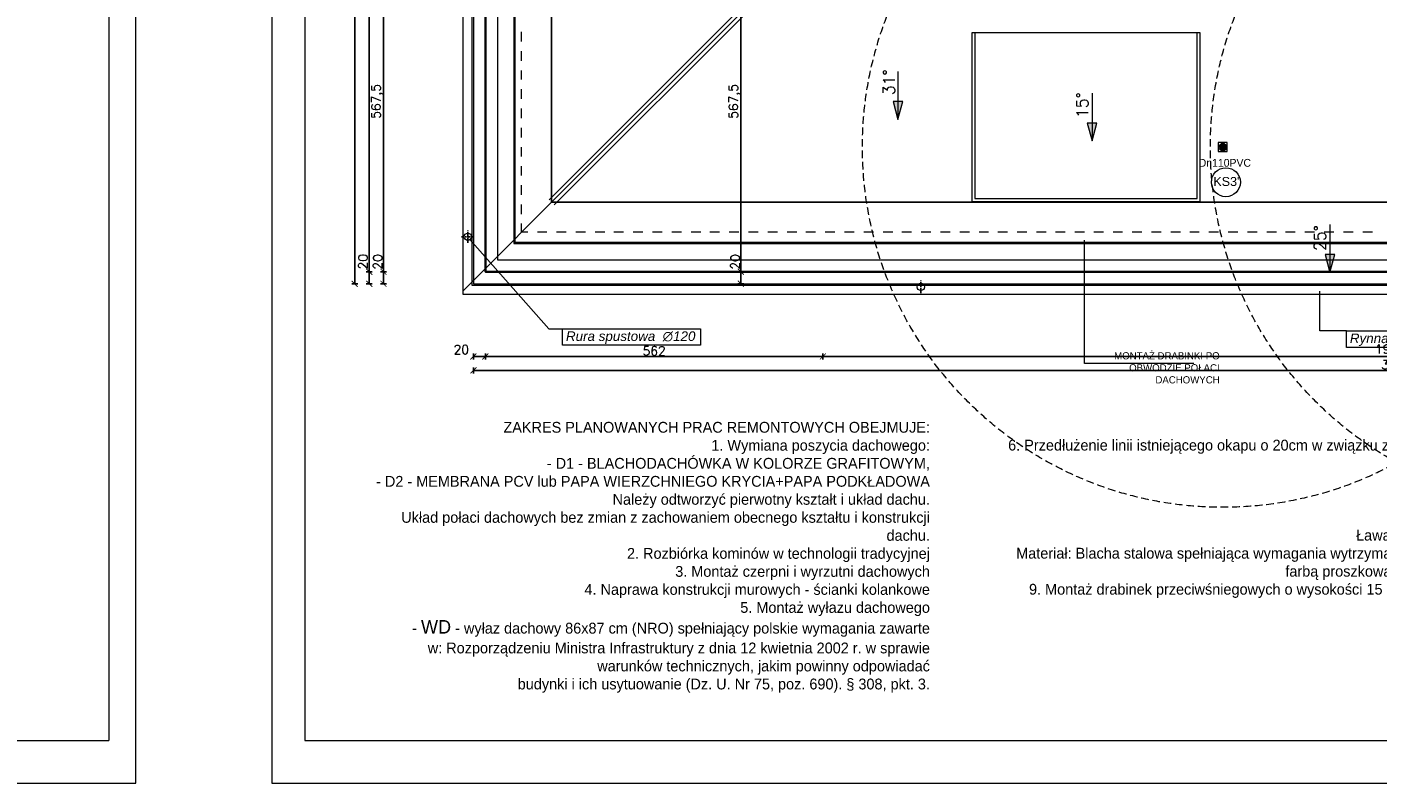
# Model space of a CAD drawing. Header units: millimetres. Extents: x -740 to 33545, y 5178 to 22494.
# Tile 67 of 250: x 12593 to 14840, y 5178 to 6437. Entities that reach past the tile are written whole.
import ezdxf
from ezdxf.lldxf.tags import DXFTag

# ---------------------------------------------------------------- set-up
doc = ezdxf.new("R2010")
doc.units = ezdxf.units.MM
doc.header["$MEASUREMENT"] = 0
for name, pattern in [('AUSGEZOGEN', [0]), ('DASH2', [19.05, 12.7, -6.35]), ('STRICHPUNKTX2', [2, 1, -0.5, 0, -0.5])]:
    doc.linetypes.add(name, pattern=pattern)
doc.layers.get('Defpoints').update_dxf_attribs({"color": 252})
doc.layers.add('_B___I__', color=252, linetype='AUSGEZOGEN')
for name, color, linetype, lineweight in [('_IS_EKO_KS_Opis_piony', 7, 'Continuous', 15), ('_IS_EKO_KS_prow_w_bruzdach', 16, 'Continuous', 35), ('_IS_EKO_opis', 7, 'Continuous', 18), ('A_l.przerywana', 252, 'ICAD_ISO03W100', 9), ('A_l.widokowa', 252, 'Continuous', 18), ('A_wymiarowanie', 252, 'Continuous', 9), ('l. przerywana', 252, 'ICAD_ISO03W100', 9), ('l.przerywana', 252, 'ICAD_ISO03W100', 5), ('l.widokowa', 252, 'Continuous', 15), ('linia opisowa', 252, 'Continuous', 9), ('Nowe_820-G Rysunki Obrazki_Nr_piĂłra__23', 252, 'Continuous', 15), ('wymiarowanie', 252, 'Continuous', 9)]:
    doc.layers.add(name, color=color, linetype=linetype, lineweight=lineweight)
doc.styles.add('Arial$001H0', font='SIMPLEX')
doc.styles.add('styl1', font='arial.ttf', dxfattribs={"height": 15})
doc.styles.add('styl2', font='simplex.shx')
doc.styles.add('TEKST WYMIAROWY', font='romans.shx', dxfattribs={"width": 0.6})
tags = doc.linetypes.add('ICAD_ISO03W100', pattern=[30, 12, -18]).pattern_tags.tags
tags[6:7] = [DXFTag(74, 4), DXFTag(75, 0), DXFTag(340, '0'), DXFTag(46, 1.0), DXFTag(50, 0.0), DXFTag(44, 0.0), DXFTag(45, 0.0)]
tags[4:5] = [DXFTag(74, 4), DXFTag(75, 0), DXFTag(340, '0'), DXFTag(46, 1.0), DXFTag(50, 0.0), DXFTag(44, 0.0), DXFTag(45, 0.0)]
doc.dimstyles.new('Kopia I_1.100', dxfattribs={"dimtxt": 15, "dimasz": 10, "dimexe": 5, "dimexo": 1, "dimgap": 1.5, "dimtad": 1, "dimdec": 1, "dimrnd": 0.5, "dimtxsty": 'styl2', "dimblk": 'ARCHTICK', "dimcen": 5, "dimadec": 0, "dimazin": 0, "dimtfac": 1, "dimtdec": 1, "dimtmove": 0, "dimatfit": 3, "dimldrblk": 'ARCHTICK', "dimfxl": 0, "dimarcsym": 0})

# ---------------------------------------------------------------- blocks, each defined once
blk = doc.blocks.new('_ArchTick')
at = {"color": 0, "linetype": 'ByBlock', "const_width": 0.15}
blk.add_lwpolyline([(-0.5, -0.5), (0.5, 0.5)], dxfattribs=at)
blk = doc.blocks.new('*D1789')
at = {"layer": 'Defpoints', "color": 0}
for p in [(13917.8, 6597.2), (13781.2, 6029.8), (13808.4, 6029.8)]:
    blk.add_point(p, dxfattribs=at)
at = {"layer": 'wymiarowanie', "color": 0, "lineweight": -2}
for p, q in [((13786.2, 6597.2), (13776.2, 6597.2)), ((13781.2, 6597.2), (13781.2, 6029.8)), ((13786.2, 6029.8), (13776.2, 6029.8))]:
    blk.add_line(p, q, dxfattribs=at)
at = {"layer": 'wymiarowanie', "color": 0, "lineweight": -2, "xscale": 10, "yscale": 10, "zscale": 10}
for p, rotation in [((13781.2, 6597.2), 90), ((13781.2, 6029.8), 270)]:
    blk.add_blockref('_ArchTick', p, dxfattribs=dict(at, rotation=rotation))
at = {"layer": 'wymiarowanie', "color": 0, "insert": (13771.2, 6313.5), "char_height": 15, "attachment_point": 5, "rotation": 90, "style": 'styl2'}
blk.add_mtext('567,5', dxfattribs=at)
blk = doc.blocks.new('*D1790')
at = {"layer": 'Defpoints', "color": 0}
for p in [(13808.4, 6029.8), (13781.2, 6009.8), (13809.8, 6009.8)]:
    blk.add_point(p, dxfattribs=at)
at = {"layer": 'wymiarowanie', "color": 0, "lineweight": -2}
for p, q in [((13786.2, 6029.8), (13776.2, 6029.8)), ((13781.2, 6029.8), (13781.2, 6009.8)), ((13786.2, 6009.8), (13776.2, 6009.8))]:
    blk.add_line(p, q, dxfattribs=at)
at = {"layer": 'wymiarowanie', "color": 0, "lineweight": -2, "xscale": 10, "yscale": 10, "zscale": 10}
for p, rotation in [((13781.2, 6029.8), 90), ((13781.2, 6009.8), 270)]:
    blk.add_blockref('_ArchTick', p, dxfattribs=dict(at, rotation=rotation))
at = {"layer": 'wymiarowanie', "color": 0, "insert": (13771.8, 6046.3), "char_height": 15, "attachment_point": 5, "rotation": 90, "style": 'styl2'}
blk.add_mtext('20', dxfattribs=at)
blk = doc.blocks.new('*D1819')
at = {"layer": 'Defpoints', "color": 0}
for p in [(13336, 6143.1), (13356, 6143.1), (13356, 5888.7)]:
    blk.add_point(p, dxfattribs=at)
at = {"layer": 'wymiarowanie', "color": 0, "lineweight": -2}
for p, q in [((13336, 5893.7), (13336, 5883.7)), ((13356, 5893.7), (13356, 5883.7)), ((13336, 5888.7), (13356, 5888.7))]:
    blk.add_line(p, q, dxfattribs=at)
at = {"layer": 'wymiarowanie', "color": 0, "lineweight": -2, "xscale": 10, "yscale": 10, "zscale": 10, "rotation": 180}
blk.add_blockref('_ArchTick', (13336, 5888.7), dxfattribs=at)
at = {"layer": 'wymiarowanie', "color": 0, "lineweight": -2, "xscale": 10, "yscale": 10, "zscale": 10}
blk.add_blockref('_ArchTick', (13356, 5888.7), dxfattribs=at)
at = {"layer": 'wymiarowanie', "color": 0, "insert": (13315.8, 5900.2), "char_height": 15, "attachment_point": 5, "style": 'styl2'}
blk.add_mtext('20', dxfattribs=at)
blk = doc.blocks.new('*D1820')
at = {"layer": 'Defpoints', "color": 0}
for p in [(13917.8, 6634.2), (13356, 6143.1), (13917.8, 5888.7)]:
    blk.add_point(p, dxfattribs=at)
at = {"layer": 'wymiarowanie', "color": 0, "lineweight": -2}
for p, q in [((13356, 5893.7), (13356, 5883.7)), ((13917.8, 5893.7), (13917.8, 5883.7)), ((13356, 5888.7), (13917.8, 5888.7))]:
    blk.add_line(p, q, dxfattribs=at)
at = {"layer": 'wymiarowanie', "color": 0, "lineweight": -2, "xscale": 10, "yscale": 10, "zscale": 10, "rotation": 180}
blk.add_blockref('_ArchTick', (13356, 5888.7), dxfattribs=at)
at = {"layer": 'wymiarowanie', "color": 0, "lineweight": -2, "xscale": 10, "yscale": 10, "zscale": 10}
blk.add_blockref('_ArchTick', (13917.8, 5888.7), dxfattribs=at)
at = {"layer": 'wymiarowanie', "color": 0, "insert": (13636.9, 5898), "char_height": 15, "attachment_point": 5, "style": 'styl2'}
blk.add_mtext('562', dxfattribs=at)
blk = doc.blocks.new('*D1822')
at = {"layer": 'Defpoints', "color": 0}
for p in [(13336, 5893.7), (16411.2, 5893.7), (16411.2, 5865.6)]:
    blk.add_point(p, dxfattribs=at)
at = {"layer": 'wymiarowanie', "color": 0, "lineweight": -2}
for p, q in [((13336, 5870.6), (13336, 5860.6)), ((16411.2, 5870.6), (16411.2, 5860.6)), ((13336, 5865.6), (16411.2, 5865.6))]:
    blk.add_line(p, q, dxfattribs=at)
at = {"layer": 'wymiarowanie', "color": 0, "lineweight": -2, "xscale": 10, "yscale": 10, "zscale": 10, "rotation": 180}
blk.add_blockref('_ArchTick', (13336, 5865.6), dxfattribs=at)
at = {"layer": 'wymiarowanie', "color": 0, "lineweight": -2, "xscale": 10, "yscale": 10, "zscale": 10}
blk.add_blockref('_ArchTick', (16411.2, 5865.6), dxfattribs=at)
at = {"layer": 'wymiarowanie', "color": 0, "insert": (14873.6, 5874.9), "char_height": 15, "attachment_point": 5, "style": 'styl2'}
blk.add_mtext('3075', dxfattribs=at)
blk = doc.blocks.new('*D1827')
at = {"layer": 'Defpoints', "color": 0}
for p in [(13917.8, 6597.2), (13186.1, 6029.8), (13213.2, 6029.8)]:
    blk.add_point(p, dxfattribs=at)
at = {"layer": 'wymiarowanie', "color": 0, "lineweight": -2}
for p, q in [((13191.1, 6597.2), (13181.1, 6597.2)), ((13186.1, 6597.2), (13186.1, 6029.8)), ((13191.1, 6029.8), (13181.1, 6029.8))]:
    blk.add_line(p, q, dxfattribs=at)
at = {"layer": 'wymiarowanie', "color": 0, "lineweight": -2, "xscale": 10, "yscale": 10, "zscale": 10}
for p, rotation in [((13186.1, 6597.2), 90), ((13186.1, 6029.8), 270)]:
    blk.add_blockref('_ArchTick', p, dxfattribs=dict(at, rotation=rotation))
at = {"layer": 'wymiarowanie', "color": 0, "insert": (13176, 6313.5), "char_height": 15, "attachment_point": 5, "rotation": 90, "style": 'styl2'}
blk.add_mtext('567,5', dxfattribs=at)
blk = doc.blocks.new('*D1828')
at = {"layer": 'Defpoints', "color": 0}
for p in [(13213.2, 6029.8), (13186.1, 6009.8), (13214.7, 6009.8)]:
    blk.add_point(p, dxfattribs=at)
at = {"layer": 'wymiarowanie', "color": 0, "lineweight": -2}
for p, q in [((13191.1, 6029.8), (13181.1, 6029.8)), ((13186.1, 6029.8), (13186.1, 6009.8)), ((13191.1, 6009.8), (13181.1, 6009.8))]:
    blk.add_line(p, q, dxfattribs=at)
at = {"layer": 'wymiarowanie', "color": 0, "lineweight": -2, "xscale": 10, "yscale": 10, "zscale": 10}
for p, rotation in [((13186.1, 6029.8), 90), ((13186.1, 6009.8), 270)]:
    blk.add_blockref('_ArchTick', p, dxfattribs=dict(at, rotation=rotation))
at = {"layer": 'wymiarowanie', "color": 0, "insert": (13176.7, 6046.3), "char_height": 15, "attachment_point": 5, "rotation": 90, "style": 'styl2'}
blk.add_mtext('20', dxfattribs=at)
blk = doc.blocks.new('*D1829')
at = {"layer": 'Defpoints', "color": 0}
for p in [(13162.5, 6029.8), (13186.1, 6029.8), (13186.1, 6009.8)]:
    blk.add_point(p, dxfattribs=at)
at = {"layer": 'wymiarowanie', "color": 0, "lineweight": -2}
for p, q in [((13167.5, 6029.8), (13157.5, 6029.8)), ((13162.5, 6009.8), (13162.5, 6029.8)), ((13167.5, 6009.8), (13157.5, 6009.8))]:
    blk.add_line(p, q, dxfattribs=at)
at = {"layer": 'wymiarowanie', "color": 0, "lineweight": -2, "xscale": 10, "yscale": 10, "zscale": 10}
for p, rotation in [((13162.5, 6029.8), 90), ((13162.5, 6009.8), 270)]:
    blk.add_blockref('_ArchTick', p, dxfattribs=dict(at, rotation=rotation))
at = {"layer": 'wymiarowanie', "color": 0, "insert": (13152.1, 6046.5), "char_height": 15, "attachment_point": 5, "rotation": 90, "style": 'styl2'}
blk.add_mtext('20', dxfattribs=at)
blk = doc.blocks.new('*D1830')
at = {"layer": 'Defpoints', "color": 0}
for p in [(13162.5, 7698.9), (13193.9, 7698.9), (13186.1, 6029.8)]:
    blk.add_point(p, dxfattribs=at)
at = {"layer": 'wymiarowanie', "color": 0, "lineweight": -2}
for p, q in [((13167.5, 7698.9), (13157.5, 7698.9)), ((13162.5, 6029.8), (13162.5, 7698.9)), ((13167.5, 6029.8), (13157.5, 6029.8))]:
    blk.add_line(p, q, dxfattribs=at)
at = {"layer": 'wymiarowanie', "color": 0, "lineweight": -2, "xscale": 10, "yscale": 10, "zscale": 10}
for p, rotation in [((13162.5, 7698.9), 90), ((13162.5, 6029.8), 270)]:
    blk.add_blockref('_ArchTick', p, dxfattribs=dict(at, rotation=rotation))
at = {"layer": 'wymiarowanie', "color": 0, "insert": (13153.1, 6864.4), "char_height": 15, "attachment_point": 5, "rotation": 90, "style": 'styl2'}
blk.add_mtext('1669', dxfattribs=at)
blk = doc.blocks.new('*D1832')
at = {"layer": 'Defpoints', "color": 0}
for p in [(13167.5, 7718.9), (13138.3, 6009.8), (13167.5, 6009.8)]:
    blk.add_point(p, dxfattribs=at)
at = {"layer": 'wymiarowanie', "color": 0, "lineweight": -2}
for p, q in [((13143.3, 7718.9), (13133.3, 7718.9)), ((13138.3, 7718.9), (13138.3, 6009.8)), ((13143.3, 6009.8), (13133.3, 6009.8))]:
    blk.add_line(p, q, dxfattribs=at)
at = {"layer": 'wymiarowanie', "color": 0, "lineweight": -2, "xscale": 10, "yscale": 10, "zscale": 10}
for p, rotation in [((13138.3, 7718.9), 90), ((13138.3, 6009.8), 270)]:
    blk.add_blockref('_ArchTick', p, dxfattribs=dict(at, rotation=rotation))
at = {"layer": 'wymiarowanie', "color": 0, "insert": (13128.9, 6864.4), "char_height": 15, "attachment_point": 5, "rotation": 90, "style": 'styl2'}
blk.add_mtext('1709', dxfattribs=at)
blk = doc.blocks.new('*D1850')
at = {"layer": 'Defpoints', "color": 0}
for p in [(13917.8, 6634.2), (15827.5, 6634.2), (15827.5, 5888.7)]:
    blk.add_point(p, dxfattribs=at)
at = {"layer": 'wymiarowanie', "color": 0, "lineweight": -2}
for p, q in [((13917.8, 5893.7), (13917.8, 5883.7)), ((15827.5, 5893.7), (15827.5, 5883.7)), ((13917.8, 5888.7), (15827.5, 5888.7))]:
    blk.add_line(p, q, dxfattribs=at)
at = {"layer": 'wymiarowanie', "color": 0, "lineweight": -2, "xscale": 10, "yscale": 10, "zscale": 10, "rotation": 180}
blk.add_blockref('_ArchTick', (13917.8, 5888.7), dxfattribs=at)
at = {"layer": 'wymiarowanie', "color": 0, "lineweight": -2, "xscale": 10, "yscale": 10, "zscale": 10}
blk.add_blockref('_ArchTick', (15827.5, 5888.7), dxfattribs=at)
at = {"layer": 'wymiarowanie', "color": 0, "insert": (14872.6, 5898.7), "char_height": 15, "attachment_point": 5, "style": 'styl2'}
blk.add_mtext('1909,5', dxfattribs=at)

msp = doc.modelspace()

# ---------------------------------------------------------------- hatches: boundary and pattern name
at = {"layer": '_IS_EKO_KS_prow_w_bruzdach'}
msp.add_hatch(color=256, dxfattribs=at).paths.add_polyline_path([(14589.2, 6237.48, 1), (14578.2, 6237.48, 1)])
at = {"layer": 'l.widokowa'}
for points in [[(14042.55, 6283.23), (14051, 6313.66), (14034.94, 6313.66)], [(14366.29, 6247.73), (14373.9, 6277.31), (14357.84, 6277.31)], [(14761.89, 6028.8), (14770.34, 6058.38), (14754.28, 6058.38)]]:
    msp.add_hatch(color=256, dxfattribs=at).paths.add_polyline_path(points)

# ---------------------------------------------------------------- linework, layer by layer
at = {"layer": '_B___I__', "linetype": 'STRICHPUNKTX2', "ltscale": 5}
for p, q in [((13326.59, 6077.71), (13326.59, 6098.71)), ((13316.09, 6088.21), (13337.09, 6088.21)), ((14080.9, 5993.98), (14080.9, 6014.98))]:
    msp.add_line(p, q, dxfattribs=at)
at = {"layer": '_IS_EKO_KS_Opis_piony'}
msp.add_circle((14588.85, 6178.95), 24.13, dxfattribs=at)
at = {"layer": '_IS_EKO_KS_prow_w_bruzdach', "color": 251, "lineweight": 15}
msp.add_lwpolyline([(14576.2, 6229.98), (14591.2, 6229.98), (14591.2, 6244.98), (14576.2, 6244.98)], close=True, dxfattribs=at)
at = {"layer": '_IS_EKO_KS_prow_w_bruzdach', "linetype": 'DASH2', "lineweight": 5}
for centre in [(14583.7, 6237.48), (15163.08, 6237.48)]:
    msp.add_circle(centre, 600, dxfattribs=at)
at = {"layer": '_IS_EKO_KS_prow_w_bruzdach'}
msp.add_circle((14583.7, 6237.48), 5.5, dxfattribs=at)
at = {"layer": 'A_l.przerywana'}
msp.add_line((13466.07, 6145.45), (13917.79, 6597.17), dxfattribs=at)
at = {"layer": 'A_l.przerywana', "lineweight": 35}
msp.add_lwpolyline([(13356.02, 7698.92), (13356.02, 6029.8), (16391.16, 6029.8), (16391.16, 7704.71), (15595.09, 7704.71), (15595.09, 7164.54), (14152.1, 7164.54), (14152.1, 7698.92)], close=True, dxfattribs=at)
at = {"layer": 'A_l.przerywana', "ltscale": 0.5}
msp.add_lwpolyline([(14171, 6151.72), (14541.2, 6151.72), (14541.2, 6427.77), (14171, 6427.77)], close=True, dxfattribs=at)
at = {"layer": 'A_l.widokowa'}
for points in [[(13318.52, 7736.42), (13318.52, 5992.3), (16428.66, 5992.3), (16428.66, 7742.21), (15557.59, 7742.21), (15557.59, 7202.04), (14189.6, 7202.04), (14189.6, 7736.42)], [(13333.52, 7721.42), (13333.52, 6007.3), (16413.66, 6007.3), (16413.66, 7727.21), (15572.59, 7727.21), (15572.59, 7187.04), (14174.6, 7187.04), (14174.6, 7721.42)], [(13336.02, 7718.92), (13336.02, 6009.8), (16411.16, 6009.8), (16411.16, 7724.71), (15575.09, 7724.71), (15575.09, 7184.54), (14172.1, 7184.54), (14172.1, 7718.92)], [(13403.09, 7651.85), (13403.09, 6076.86), (16344.1, 6076.86), (16344.1, 7657.65), (15642.15, 7657.65), (15642.15, 7117.47), (14105.03, 7117.47), (14105.03, 7651.85)], [(13405.09, 7649.85), (13405.09, 6078.86), (16342.1, 6078.86), (16342.1, 7655.65), (15644.15, 7655.65), (15644.15, 7115.47), (14103.03, 7115.47), (14103.03, 7649.85)]]:
    msp.add_lwpolyline(points, close=True, dxfattribs=at)
at = {"layer": 'A_l.widokowa', "ltscale": 0.5}
msp.add_lwpolyline([(14166, 6146.72), (14546.2, 6146.72), (14546.2, 6427.77), (14166, 6427.77)], close=True, dxfattribs=at)
at = {"layer": 'A_wymiarowanie'}
for p, q in [((14353.62, 5876.73), (14353.62, 6082.47)), ((14535.78, 5876.73), (14353.62, 5876.73))]:
    msp.add_line(p, q, dxfattribs=at)
at = {"layer": 'l. przerywana', "ltscale": 0.2}
for centre in [(13326.59, 6088.21), (14080.9, 6004.48)]:
    msp.add_circle(centre, 6, dxfattribs=at)
at = {"layer": 'l.przerywana'}
msp.add_lwpolyline([(14413.02, 7678.92), (13376.02, 7678.92), (13376.02, 6049.8), (16371.16, 6049.8), (16371.16, 7684.71), (15615.09, 7684.71), (15615.09, 7144.54), (14413.02, 7144.54), (14413.02, 7678.92), (13376.02, 7678.92)], dxfattribs=at)
at = {"layer": 'l.widokowa', "linetype": 'Continuous', "lineweight": 9}
for p, q in [((13466.07, 7592.57), (13466.07, 6145.45)), ((13466.07, 6145.45), (13466.07, 7592.57)), ((13461.83, 6149.69), (13909.3, 6597.17)), ((13470.31, 6141.2), (13920.27, 6591.17)), ((13416.2, 6413.4), (13416.2, 6429.46)), ((13416.2, 6381.28), (13416.2, 6397.34)), ((13416.2, 6350.01), (13416.2, 6365.22)), ((14042.55, 6363.53), (14042.55, 6283.23)), ((13416.2, 6317.89), (13416.2, 6333.95)), ((14366.29, 6327.18), (14366.29, 6247.73)), ((13416.2, 6285.76), (13416.2, 6301.83)), ((13416.2, 6253.64), (13416.2, 6269.7)), ((13416.2, 6221.52), (13416.2, 6237.58)), ((13416.2, 6190.25), (13416.2, 6205.46)), ((13416.2, 6158.13), (13416.2, 6174.19)), ((13353.65, 6033.02), (13466.07, 6145.45)), ((13416.2, 6126.01), (13416.2, 6142.07)), ((13466.07, 6145.45), (16278.33, 6145.45)), ((16278.33, 6145.45), (13466.07, 6145.45)), ((13416.2, 6095.58), (13416.2, 6109.95)), ((13426.34, 6095.58), (13416.2, 6095.58)), ((13458.46, 6095.58), (13442.4, 6095.58)), ((13490.58, 6095.58), (13474.52, 6095.58)), ((13522.7, 6095.58), (13506.64, 6095.58)), ((13554.82, 6095.58), (13538.76, 6095.58)), ((13586.1, 6095.58), (13570.04, 6095.58)), ((13618.22, 6095.58), (13602.16, 6095.58)), ((13650.34, 6095.58), (13634.28, 6095.58)), ((13682.46, 6095.58), (13666.4, 6095.58)), ((13714.58, 6095.58), (13698.52, 6095.58)), ((13745.86, 6095.58), (13729.8, 6095.58)), ((13777.98, 6095.58), (13761.92, 6095.58)), ((13810.1, 6095.58), (13794.04, 6095.58)), ((13842.22, 6095.58), (13826.16, 6095.58)), ((13874.34, 6095.58), (13858.28, 6095.58)), ((13905.62, 6095.58), (13889.55, 6095.58)), ((13937.74, 6095.58), (13921.68, 6095.58)), ((13969.86, 6095.58), (13953.8, 6095.58)), ((14001.98, 6095.58), (13985.92, 6095.58)), ((14034.1, 6095.58), (14018.04, 6095.58)), ((14065.37, 6095.58), (14049.31, 6095.58)), ((14097.49, 6095.58), (14081.43, 6095.58)), ((14129.62, 6095.58), (14113.55, 6095.58)), ((14161.74, 6095.58), (14145.68, 6095.58)), ((14193.86, 6095.58), (14177.8, 6095.58)), ((14225.13, 6095.58), (14209.07, 6095.58)), ((14257.25, 6095.58), (14241.19, 6095.58)), ((14289.37, 6095.58), (14273.31, 6095.58)), ((14321.49, 6095.58), (14305.43, 6095.58)), ((14353.62, 6095.58), (14337.55, 6095.58)), ((14384.89, 6095.58), (14368.83, 6095.58)), ((14417.01, 6095.58), (14400.95, 6095.58)), ((14449.13, 6095.58), (14433.07, 6095.58)), ((14481.25, 6095.58), (14465.19, 6095.58)), ((14513.37, 6095.58), (14497.31, 6095.58)), ((14544.65, 6095.58), (14528.59, 6095.58)), ((14576.77, 6095.58), (14560.71, 6095.58)), ((14608.89, 6095.58), (14592.83, 6095.58)), ((14641.01, 6095.58), (14624.95, 6095.58)), ((14673.13, 6095.58), (14657.07, 6095.58)), ((14704.41, 6095.58), (14688.35, 6095.58)), ((14736.53, 6095.58), (14720.47, 6095.58)), ((14768.65, 6095.58), (14752.59, 6095.58)), ((14761.89, 6108.26), (14761.89, 6028.8)), ((14800.77, 6095.58), (14784.71, 6095.58)), ((14832.89, 6095.58), (14816.83, 6095.58)), ((13353.65, 6033.02), (13318.09, 5997.47))]:
    msp.add_line(p, q, dxfattribs=at)
for points in [[(14042.55, 6283.23), (14051, 6313.66), (14034.94, 6313.66)], [(14366.29, 6247.73), (14373.9, 6277.31), (14357.84, 6277.31)], [(14761.89, 6028.8), (14770.34, 6058.38), (14754.28, 6058.38)]]:
    msp.add_lwpolyline(points, close=True, dxfattribs=at)
at = {"layer": 'Nowe_820-G Rysunki Obrazki_Nr_piĂłra__23', "linetype": 'Continuous', "lineweight": 15}
for points in [[(12728.99, 8119.48), (12728.99, 5249.28)], [(13055.23, 8119.48), (13055.23, 5249.28)], [(8628.59, 5249.28), (12728.99, 5249.28)], [(13055.23, 5249.28), (17155.64, 5249.28)]]:
    msp.add_lwpolyline(points, dxfattribs=at)
at = {"layer": 'wymiarowanie'}
for p, q in [((13461.74, 5934.76), (13330.08, 6083.33)), ((14745.23, 5931.19), (14745.23, 5997.47)), ((13461.74, 5934.76), (13484.22, 5934.76)), ((14789.48, 5931.19), (14745.23, 5931.19))]:
    msp.add_line(p, q, dxfattribs=at)
for points in [[(8573.71, 8148.27), (8573.71, 5178.27), (12773.71, 5178.27), (12773.71, 8148.27), (8573.71, 8148.27)], [(13000.35, 8148.27), (13000.35, 5178.27), (17200.35, 5178.27), (17200.35, 8148.27), (13000.35, 8148.27)]]:
    msp.add_lwpolyline(points, dxfattribs=at)
for points in [[(13484.22, 5934.76), (13714.3, 5934.76), (13714.3, 5907.38), (13484.22, 5907.38)], [(14789.48, 5931.19), (15019.57, 5931.19), (15019.57, 5903.82), (14789.48, 5903.82)]]:
    msp.add_lwpolyline(points, close=True, dxfattribs=at)

# ---------------------------------------------------------------- texts
at = {"layer": '_IS_EKO_KS_Opis_piony', "insert": (14567.92, 6187.66), "char_height": 15, "width": 90.8909, "attachment_point": 1, "style": 'TEKST WYMIAROWY'}
msp.add_mtext("\\fArial|b0|i0|c0|p0;\\W1;KS3'", dxfattribs=at)
at = {"layer": '_IS_EKO_opis', "linetype": 'ByBlock'}
msp.add_text('Dn110PVC', height=13, dxfattribs=at).set_placement((14543.72, 6204.74))
at = {"layer": 'A_wymiarowanie', "attachment_point": 3, "style": 'styl1'}
for s, insert, char_height, width in [('{\\fCentury Gothic|b0|i0|c238|p34;MONTAŻ DRABINKI PO }{\\fCentury Gothic|b0|i0|c238|p34;OBWODZIE POŁACI }{\\fCentury Gothic|b0|i0|c238|p34;DACHOWYCH}', (14578.51, 5895.83), 12, 223.2778), ('{\\fCentury Gothic|b0|i0|c238|p34;}\\P{\\fCentury Gothic|b0|i0|c238|p34;ZAKRES PLANOWANYCH PRAC REMONTOWYCH OBEJMUJE:}\\P{\\fCentury Gothic|b0|i0|c238|p34;1. Wymiana poszycia dachowego:}\\P{\\fCentury Gothic|b0|i0|c238|p34;- D1 - BLACHODACHÓWKA W KOLORZE GRAFITOWYM, }\\P{\\fCentury Gothic|b0|i0|c238|p34;- D2 - MEMBRANA PCV lub PAPA WIERZCHNIEGO KRYCIA+PAPA }{\\fCentury Gothic|b0|i0|c238|p34;PODKŁADOWA}\\P{\\fCentury Gothic|b0|i0|c238|p34;Należy odtworzyć pierwotny kształt i układ dachu.}\\P{\\fCentury Gothic|b0|i0|c238|p34;Układ połaci dachowych bez zmian z zachowaniem obecnego kształtu }{\\fCentury Gothic|b0|i0|c238|p34;i konstrukcji dachu.}\\P{\\fCentury Gothic|b0|i0|c238|p34;2. Rozbiórka kominów w technologii tradycyjnej}\\P{\\fCentury Gothic|b0|i0|c238|p34;3. Montaż czerpni i wyrzutni dachowych}\\P{\\fCentury Gothic|b0|i0|c238|p34;4. Naprawa konstrukcji murowych - ścianki kolankowe}\\P{\\fCentury Gothic|b0|i0|c238|p34;5. Montaż wyłazu dachowego}\\P{\\fCentury Gothic|b0|i0|c238|p34;- }{\\fCentury Gothic|b0|i0|c238|p34;\\H1.25000x;WD}{\\fCentury Gothic|b0|i0|c238|p34; - wyłaz dachowy 86x87 cm (NRO) spełniający polskie wymagania }{\\fCentury Gothic|b0|i0|c238|p34;zawarte w: Rozporządzeniu Ministra Infrastruktury z dnia 12 kwietnia 2002 }{\\fCentury Gothic|b0|i0|c238|p34;r. w sprawie warunków technicznych, jakim powinny odpowiadać}\\P{\\fCentury Gothic|b0|i0|c238|p34;budynki i ich usytuowanie (Dz. U. Nr 75, poz. 690). § 308, pkt. 3. }', (14096.08, 5809.76), 18, 882.047), ('{\\fCentury Gothic|b0|i0|c238|p34;}\\P{\\fCentury Gothic|b0|i0|c238|p34;}\\P{\\fCentury Gothic|b0|i0|c238|p34;}\\P{\\fCentury Gothic|b0|i0|c238|p34;6. Przedłużenie linii istniejącego okapu o 20cm w związku z planowanymi pracami }{\\fCentury Gothic|b0|i0|c238|p34;termomodernizacyjnymi budynku}\\P{\\fCentury Gothic|b0|i0|c238|p34;7. Wymiana orynnowania i obróbek blacharskich}\\P{\\fCentury Gothic|b0|i0|c238|p34;- Wymiana orynnowania oraz obróbek blacharskich }\\P{\\fCentury Gothic|b0|i0|c238|p34;8. Montaż osprzętu kominiarskiego}\\P{\\fCentury Gothic|b0|i0|c238|p34;- Montaż ław kominiarskich przy kominach }\\P{\\fCentury Gothic|b0|i0|c238|p34;Ława kominiarska o szerokości 250 mm i wskazanej długości }\\P{\\fCentury Gothic|b0|i0|c238|p34;Materiał: Blacha stalowa spełniająca wymagania wytrzymałościowe zabezpieczona powłoką }{\\fCentury Gothic|b0|i0|c238|p34;cynkową oraz pokryta farbą proszkową w kolorze w kolorze odpowiadającym barwie dachówki.}\\P{\\fCentury Gothic|b0|i0|c238|p34;9. Montaż drabinek przeciwśniegowych o wysokości 15 cm do blachodachówki w kolorze }{\\fCentury Gothic|b0|i0|c238|p34;odpowiadjącym barwie pokrycia dachu}\\P{\\fCentury Gothic|b0|i0|c238|p34;10. Wymiana instalacji odgromowej }', (15458.48, 5840.06), 18, 1248.3823)]:
    msp.add_mtext(s, dxfattribs=dict(at, insert=insert, char_height=char_height, width=width))
at = {"layer": 'l.widokowa', "style": 'Arial$001H0'}
for s, p in [('31°', (14037.48, 6323.8)), ('15°', (14359.53, 6285.77)), ('25°', (14755.13, 6064.3))]:
    msp.add_text(s, height=19.247, rotation=90, dxfattribs=at).set_placement(p)
at = {"layer": 'linia opisowa', "char_height": 15.96, "width": 278.7922, "attachment_point": 7}
for s, insert in [('{\\fArial|b0|i1|c238|p0;Rura spustowa  ∅120}', (13490.06, 5909.72)), ('{\\fArial|b0|i1|c238|p0;Rynna  ∅150}', (14795.33, 5906.16))]:
    msp.add_mtext(s, dxfattribs=dict(at, insert=insert))

# ---------------------------------------------------------------- dimensions: what is measured, and where the dimension line sits
at = {"layer": 'wymiarowanie'}
for base, p1, p2, picture, middle in [((13138.28, 6009.8), (13167.51, 7718.92), (13167.51, 6009.8), '*D1832', (13128.9, 6864.36)), ((13162.51, 7698.92), (13186.07, 6029.8), (13193.88, 7698.92), '*D1830', (13153.13, 6864.36)), ((13186.07, 6029.8), (13917.79, 6597.17), (13213.23, 6029.8), '*D1827', (13176.02, 6313.48)), ((13781.22, 6029.8), (13917.79, 6597.17), (13808.38, 6029.8), '*D1789', (13771.16, 6313.48))]:
    dim = msp.add_linear_dim(base=base, p1=p1, p2=p2, angle=90, dimstyle='Kopia I_1.100', override={"dimtmove": 1, "dimfxl": 5}, dxfattribs=at)
    dim.commit()
    dim.dimension.update_dxf_attribs({"geometry": picture, "text_midpoint": middle})
for base, p1, p2, picture, middle in [((13917.79, 5888.65), (13356.02, 6143.07), (13917.79, 6634.17), '*D1820', (13636.91, 5898.03)), ((15827.46, 5888.65), (13917.79, 6634.17), (15827.46, 6634.17), '*D1850', (14872.62, 5898.71)), ((16411.16, 5865.56), (13336.02, 5893.65), (16411.16, 5893.65), '*D1822', (14873.59, 5874.93))]:
    dim = msp.add_linear_dim(base=base, p1=p1, p2=p2, dimstyle='Kopia I_1.100', override={"dimtmove": 1, "dimfxl": 5}, dxfattribs=at)
    dim.commit()
    dim.dimension.update_dxf_attribs({"geometry": picture, "text_midpoint": middle})
dim = msp.add_linear_dim(base=(13356.02, 5888.65), p1=(13336.02, 6143.07), p2=(13356.02, 6143.07), dimstyle='Kopia I_1.100', override={"dimtmove": 1, "dimfxl": 5}, dxfattribs=at)
dim.commit()
dim.dimension.update_dxf_attribs({"geometry": '*D1819', "text_midpoint": (13315.85, 5890.79), "dimtype": 160})
for base, p1, p2, picture, middle in [((13162.51, 6029.8), (13186.07, 6009.8), (13186.07, 6029.8), '*D1829', (13161.49, 6046.45)), ((13186.07, 6009.8), (13213.23, 6029.8), (13214.66, 6009.8), '*D1828', (13186.07, 6046.34)), ((13781.22, 6009.8), (13808.38, 6029.8), (13809.8, 6009.8), '*D1790', (13781.22, 6046.34))]:
    dim = msp.add_linear_dim(base=base, p1=p1, p2=p2, angle=90, dimstyle='Kopia I_1.100', override={"dimtmove": 1, "dimfxl": 5}, dxfattribs=at)
    dim.commit()
    dim.dimension.update_dxf_attribs({"geometry": picture, "text_midpoint": middle, "dimtype": 160})

doc.saveas('drawing.dxf')
